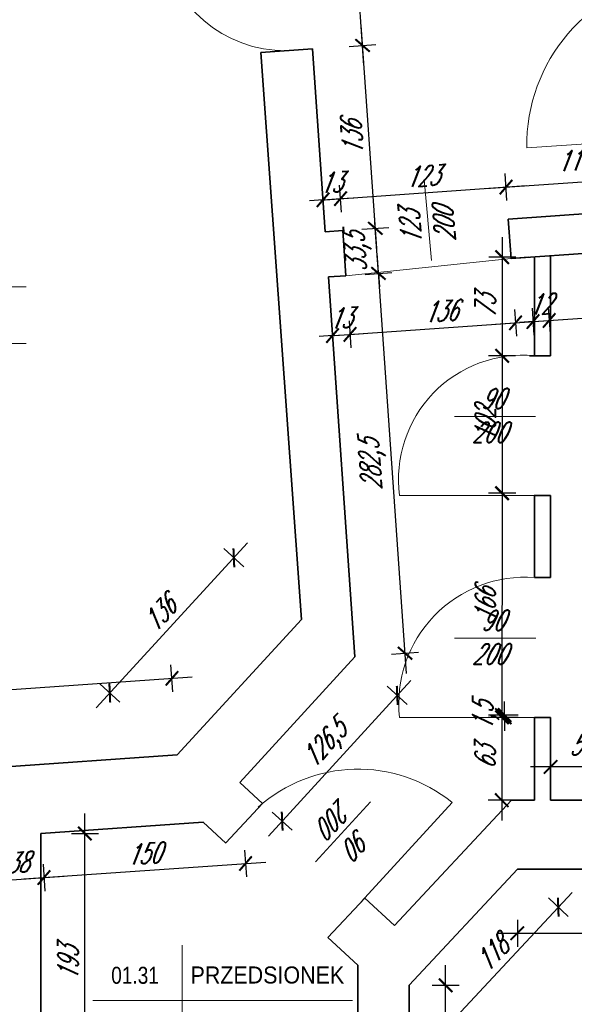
# Model space of a CAD drawing. Header units: millimetres. Extents: x 402 to 79005, y -7782 to 89952.
# Tile 197 of 256: x 22557 to 22968, y 36309 to 37039. Entities that reach past the tile are written whole.
import ezdxf

# ---------------------------------------------------------------- set-up
doc = ezdxf.new("R2010")
doc.units = ezdxf.units.MM
doc.header["$LTSCALE"] = 10
doc.layers.get('0').update_dxf_attribs({"lineweight": 0})
doc.layers.get('Defpoints').update_dxf_attribs({"color": 253})
for name, color, linetype, lineweight in [('01 parter - ściany', 253, 'Continuous', 35), ('03-02_schody', 253, 'Continuous', 5), ('03_drzwi', 253, 'Continuous', 15), ('05-01_wymiary', 253, 'Continuous', 5), ('05-03_opis', 253, 'Continuous', 5)]:
    doc.layers.add(name, color=color, linetype=linetype, lineweight=lineweight)
doc.styles.add('ariel', font='ARIAL.TTF', dxfattribs={"width": 0.8})
doc.styles.add('ariel_wym', font='simplex.shx', dxfattribs={"width": 0.65, "oblique": 25})
doc.dimstyles.new('ariel 50 wnętrze', dxfattribs={"dimtxt": 15, "dimasz": 10, "dimexe": 10, "dimexo": 0, "dimgap": 5, "dimtad": 1, "dimdec": 1, "dimrnd": 0.5, "dimtxsty": 'ariel_wym', "dimblk": 'ARCHTICK', "dimcen": 2.5, "dimdle": 15, "dimazin": 0, "dimtfac": 1, "dimtdec": 1, "dimtix": 1, "dimtmove": 0, "dimatfit": 3, "dimldrblk": 'DOT', "dimfxl": 0, "dimarcsym": 0})

# ---------------------------------------------------------------- blocks, each defined once
blk = doc.blocks.new('_ArchTick')
at = {"color": 0, "linetype": 'ByBlock', "const_width": 0.15}
blk.add_lwpolyline([(-0.5, -0.5), (0.5, 0.5)], dxfattribs=at)
blk = doc.blocks.new('*D274')
at = {"layer": '05-01_wymiary', "color": 0, "lineweight": -2}
for p, q in [((22950.77, 36474.79), (22950.77, 36494.79)), ((23008.24, 36474.79), (23008.24, 36494.79)), ((23023.24, 36484.79), (22935.77, 36484.79))]:
    blk.add_line(p, q, dxfattribs=at)
at = {"layer": 'Defpoints', "color": 0}
for p in [(22950.77, 36484.79), (22950.77, 36460.05), (23008.24, 36460.08)]:
    blk.add_point(p, dxfattribs=at)
at = {"layer": '05-01_wymiary', "color": 0, "lineweight": -2, "xscale": 10, "yscale": 10, "zscale": 10, "rotation": 180}
blk.add_blockref('_ArchTick', (22950.77, 36484.79), dxfattribs=at)
at = {"layer": '05-01_wymiary', "color": 0, "lineweight": -2, "xscale": 10, "yscale": 10, "zscale": 10}
blk.add_blockref('_ArchTick', (23008.24, 36484.79), dxfattribs=at)
at = {"layer": '05-01_wymiary', "color": 0, "insert": (22979.51, 36498.72), "char_height": 15, "attachment_point": 5, "style": 'ariel_wym'}
blk.add_mtext('57,5', dxfattribs=at)
blk = doc.blocks.new('_Dot')
at = {"color": 0, "linetype": 'ByBlock', "lineweight": -2}
blk.add_line((-0.5, 0), (-1, 0), dxfattribs=at)
at = {"color": 0, "linetype": 'ByBlock', "const_width": 0.5}
blk.add_lwpolyline([(-0.25, 0, 1), (0.25, 0, 1)], format="xyb", close=True, dxfattribs=at)
blk = doc.blocks.new('*D423')
at = {"layer": '05-01_wymiary', "color": 0, "lineweight": -2}
for p, q in [((22872.91, 35835.05), (22872.91, 36337.76)), ((22862.91, 36322.76), (22882.91, 36322.76)), ((22862.91, 35850.05), (22882.91, 35850.05))]:
    blk.add_line(p, q, dxfattribs=at)
at = {"layer": 'Defpoints', "color": 0}
for p in [(22845.83, 36322.76), (22872.91, 36322.76), (22845.83, 35850.05)]:
    blk.add_point(p, dxfattribs=at)
at = {"layer": '05-01_wymiary', "color": 0, "lineweight": -2, "xscale": 10, "yscale": 10, "zscale": 10}
for p, rotation in [((22872.91, 36322.76), 90), ((22872.91, 35850.05), 270)]:
    blk.add_blockref('_ArchTick', p, dxfattribs=dict(at, rotation=rotation))
at = {"layer": '05-01_wymiary', "color": 0, "insert": (22858.98, 36086.4), "char_height": 15, "attachment_point": 5, "rotation": 90, "style": 'ariel_wym'}
blk.add_mtext('472,5', dxfattribs=at)
blk = doc.blocks.new('*D424')
at = {"layer": '05-01_wymiary', "color": 0, "lineweight": -2}
for p, q in [((22966.71, 36391.7), (22865.95, 36283.52)), ((22949.17, 36387.54), (22963.8, 36373.9)), ((22868.86, 36301.31), (22883.5, 36287.68))]:
    blk.add_line(p, q, dxfattribs=at)
at = {"layer": 'Defpoints', "color": 0}
for p in [(22926.14, 36408.98), (22845.83, 36322.76), (22876.18, 36294.5)]:
    blk.add_point(p, dxfattribs=at)
at = {"layer": '05-01_wymiary', "color": 0, "lineweight": -2, "xscale": 10, "yscale": 10, "zscale": 10}
for p, rotation in [((22956.48, 36380.72), 47.03550590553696), ((22876.18, 36294.5), 227.035505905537)]:
    blk.add_blockref('_ArchTick', p, dxfattribs=dict(at, rotation=rotation))
at = {"layer": '05-01_wymiary', "color": 0, "insert": (22907.18, 36346.13), "char_height": 15, "attachment_point": 5, "rotation": 47.03551, "style": 'ariel_wym'}
blk.add_mtext('118', dxfattribs=at)
blk = doc.blocks.new('*D425')
at = {"layer": '05-01_wymiary', "color": 0, "lineweight": -2}
for p, q in [((22926.14, 36371.41), (22926.14, 36351.41)), ((23166.83, 36371.41), (23166.83, 36351.41)), ((22911.14, 36361.41), (23181.83, 36361.41))]:
    blk.add_line(p, q, dxfattribs=at)
at = {"layer": 'Defpoints', "color": 0}
for p in [(22926.14, 36408.98), (23166.83, 36408.98), (23166.83, 36361.41)]:
    blk.add_point(p, dxfattribs=at)
at = {"layer": '05-01_wymiary', "color": 0, "lineweight": -2, "xscale": 10, "yscale": 10, "zscale": 10, "rotation": 180}
blk.add_blockref('_ArchTick', (22926.14, 36361.41), dxfattribs=at)
at = {"layer": '05-01_wymiary', "color": 0, "lineweight": -2, "xscale": 10, "yscale": 10, "zscale": 10}
blk.add_blockref('_ArchTick', (23166.83, 36361.41), dxfattribs=at)
at = {"layer": '05-01_wymiary', "color": 0, "insert": (23046.49, 36375.34), "char_height": 15, "attachment_point": 5, "style": 'ariel_wym'}
blk.add_mtext('240,5', dxfattribs=at)
blk = doc.blocks.new('*D431')
at = {"layer": '05-01_wymiary', "color": 0, "lineweight": -2}
for p, q in [((22605.36, 36227.43), (22605.36, 36450.33)), ((22595.36, 36435.33), (22615.36, 36435.33)), ((22595.36, 36242.43), (22615.36, 36242.43))]:
    blk.add_line(p, q, dxfattribs=at)
at = {"layer": 'Defpoints', "color": 0}
for p in [(22572.73, 36435.33), (22605.36, 36435.33), (22572.73, 36242.43)]:
    blk.add_point(p, dxfattribs=at)
at = {"layer": '05-01_wymiary', "color": 0, "lineweight": -2, "xscale": 10, "yscale": 10, "zscale": 10}
for p, rotation in [((22605.36, 36435.33), 90), ((22605.36, 36242.43), 270)]:
    blk.add_blockref('_ArchTick', p, dxfattribs=dict(at, rotation=rotation))
at = {"layer": '05-01_wymiary', "color": 0, "insert": (22592.86, 36338.88), "char_height": 15, "attachment_point": 5, "rotation": 90, "style": 'ariel_wym'}
blk.add_mtext('193', dxfattribs=at)
blk = doc.blocks.new('*D448')
at = {"layer": '05-01_wymiary', "color": 0, "lineweight": -2}
for p, q in [((22670.62, 36540.45), (22669.22, 36560.4)), ((22151.76, 36514.19), (22684.89, 36551.47)), ((22167.42, 36505.26), (22166.03, 36525.22))]:
    blk.add_line(p, q, dxfattribs=at)
at = {"layer": 'Defpoints', "color": 0}
for p in [(22669.92, 36550.43), (22673.89, 36493.69), (22170.69, 36458.5)]:
    blk.add_point(p, dxfattribs=at)
at = {"layer": '05-01_wymiary', "color": 0, "lineweight": -2, "xscale": 10, "yscale": 10, "zscale": 10}
for p, rotation in [((22669.92, 36550.43), 3.99999999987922), ((22166.73, 36515.24), 183.9999999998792)]:
    blk.add_blockref('_ArchTick', p, dxfattribs=dict(at, rotation=rotation))
at = {"layer": '05-01_wymiary', "color": 0, "insert": (22417.35, 36546.73), "char_height": 15, "attachment_point": 5, "rotation": 4, "style": 'ariel_wym'}
blk.add_mtext('504,5', dxfattribs=at)
blk = doc.blocks.new('*D449')
at = {"layer": '05-01_wymiary', "color": 0, "lineweight": -2}
for p, q in [((22613.7, 36528.55), (22726, 36650.97)), ((22723.23, 36633.16), (22708.5, 36646.68)), ((22631.21, 36532.84), (22616.47, 36546.36))]:
    blk.add_line(p, q, dxfattribs=at)
at = {"layer": 'Defpoints', "color": 0}
for p in [(22715.86, 36639.92), (22765.91, 36594), (22673.89, 36493.69)]:
    blk.add_point(p, dxfattribs=at)
at = {"layer": '05-01_wymiary', "color": 0, "lineweight": -2, "xscale": 10, "yscale": 10, "zscale": 10}
for p, rotation in [((22715.86, 36639.92), 47.46773687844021), ((22623.84, 36539.6), 227.4677368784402)]:
    blk.add_blockref('_ArchTick', p, dxfattribs=dict(at, rotation=rotation))
at = {"layer": '05-01_wymiary', "color": 0, "insert": (22660.64, 36598.21), "char_height": 15, "attachment_point": 5, "rotation": 47.46774, "style": 'ariel_wym'}
blk.add_mtext('136', dxfattribs=at)
blk = doc.blocks.new('*D450')
at = {"layer": '05-01_wymiary', "color": 0, "lineweight": -2}
for p, q in [((22843.87, 36554.14), (22822.08, 36865.82)), ((22813.15, 36850.16), (22833.1, 36851.56)), ((22832.85, 36568.41), (22852.8, 36569.8))]:
    blk.add_line(p, q, dxfattribs=at)
at = {"layer": 'Defpoints', "color": 0}
for p in [(22823.12, 36850.86), (22786.01, 36848.26), (22805.71, 36566.51)]:
    blk.add_point(p, dxfattribs=at)
at = {"layer": '05-01_wymiary', "color": 0, "lineweight": -2, "xscale": 10, "yscale": 10, "zscale": 10}
for p, rotation in [((22823.12, 36850.86), 94.00000000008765), ((22842.83, 36569.11), 274.0000000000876)]:
    blk.add_blockref('_ArchTick', p, dxfattribs=dict(at, rotation=rotation))
at = {"layer": '05-01_wymiary', "color": 0, "insert": (22819.08, 36709.01), "char_height": 15, "attachment_point": 5, "rotation": 94, "style": 'ariel_wym'}
blk.add_mtext('282,5', dxfattribs=at)
blk = doc.blocks.new('*D451')
at = {"layer": '05-01_wymiary', "color": 0, "lineweight": -2}
for p, q in [((22820.79, 36884.29), (22820.09, 36894.26)), ((22810.81, 36883.59), (22830.76, 36884.99)), ((22823.12, 36850.86), (22820.79, 36884.29)), ((22813.15, 36850.16), (22833.1, 36851.56)), ((22823.12, 36850.86), (22823.82, 36840.88))]:
    blk.add_line(p, q, dxfattribs=at)
at = {"layer": 'Defpoints', "color": 0}
for p in [(22796.64, 36882.6), (22820.79, 36884.29), (22786.01, 36848.26)]:
    blk.add_point(p, dxfattribs=at)
at = {"layer": '05-01_wymiary', "color": 0, "lineweight": -2, "xscale": 10, "yscale": 10, "zscale": 10}
for p, rotation in [((22820.79, 36884.29), 274.0000000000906), ((22823.12, 36850.86), 94.00000000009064)]:
    blk.add_blockref('_ArchTick', p, dxfattribs=dict(at, rotation=rotation))
at = {"layer": '05-01_wymiary', "color": 0, "insert": (22808.06, 36866.6), "char_height": 15, "attachment_point": 5, "rotation": 94, "style": 'ariel_wym'}
blk.add_mtext('33,5', dxfattribs=at)
blk = doc.blocks.new('*D452')
at = {"layer": '05-01_wymiary', "color": 0, "lineweight": -2}
for p, q in [((22821.83, 36869.32), (22810.25, 37034.92)), ((22801.32, 37019.26), (22821.27, 37020.65)), ((22810.81, 36883.59), (22830.76, 36884.99))]:
    blk.add_line(p, q, dxfattribs=at)
at = {"layer": 'Defpoints', "color": 0}
for p in [(22774.18, 37017.36), (22811.3, 37019.96), (22796.64, 36882.6)]:
    blk.add_point(p, dxfattribs=at)
at = {"layer": '05-01_wymiary', "color": 0, "lineweight": -2, "xscale": 10, "yscale": 10, "zscale": 10}
for p, rotation in [((22811.3, 37019.96), 94.0000000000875), ((22820.79, 36884.29), 274.0000000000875)]:
    blk.add_blockref('_ArchTick', p, dxfattribs=dict(at, rotation=rotation))
at = {"layer": '05-01_wymiary', "color": 0, "insert": (22803.57, 36951.25), "char_height": 15, "attachment_point": 5, "rotation": 94, "style": 'ariel_wym'}
blk.add_mtext('136', dxfattribs=at)
blk = doc.blocks.new('*D453')
at = {"layer": '05-01_wymiary', "color": 0, "lineweight": -2}
for p, q in [((22812.34, 37004.99), (22804.25, 37120.71)), ((22795.32, 37105.05), (22815.28, 37106.44)), ((22801.32, 37019.26), (22821.27, 37020.65))]:
    blk.add_line(p, q, dxfattribs=at)
at = {"layer": 'Defpoints', "color": 0}
for p in [(22805.3, 37105.75), (22768.18, 37103.15), (22774.18, 37017.36)]:
    blk.add_point(p, dxfattribs=at)
at = {"layer": '05-01_wymiary', "color": 0, "lineweight": -2, "xscale": 10, "yscale": 10, "zscale": 10}
for p, rotation in [((22805.3, 37105.75), 94.00000000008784), ((22811.3, 37019.96), 274.0000000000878)]:
    blk.add_blockref('_ArchTick', p, dxfattribs=dict(at, rotation=rotation))
at = {"layer": '05-01_wymiary', "color": 0, "insert": (22795.83, 37061.98), "char_height": 15, "attachment_point": 5, "rotation": 94, "style": 'ariel_wym'}
blk.add_mtext('86', dxfattribs=at)
blk = doc.blocks.new('*D546')
at = {"layer": '05-01_wymiary', "color": 0, "lineweight": -2}
for p, q in [((22782.71, 36895.42), (22781.31, 36915.37)), ((22795.68, 36896.33), (22794.28, 36916.28)), ((22794.98, 36906.3), (22804.95, 36907)), ((22782.01, 36905.4), (22772.03, 36904.7)), ((22782.01, 36905.4), (22794.98, 36906.3))]:
    blk.add_line(p, q, dxfattribs=at)
at = {"layer": 'Defpoints', "color": 0}
for p in [(22794.98, 36906.3), (22783.67, 36881.69), (22796.64, 36882.6)]:
    blk.add_point(p, dxfattribs=at)
at = {"layer": '05-01_wymiary', "color": 0, "lineweight": -2, "xscale": 10, "yscale": 10, "zscale": 10}
for p, rotation in [((22782.01, 36905.4), 3.999999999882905), ((22794.98, 36906.3), 183.9999999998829)]:
    blk.add_blockref('_ArchTick', p, dxfattribs=dict(at, rotation=rotation))
at = {"layer": '05-01_wymiary', "color": 0, "insert": (22787.62, 36918.32), "char_height": 15, "attachment_point": 5, "rotation": 4, "style": 'ariel_wym'}
blk.add_mtext('13', dxfattribs=at)
blk = doc.blocks.new('*D547')
at = {"layer": '05-01_wymiary', "color": 0, "lineweight": -2}
for p, q in [((22918.46, 36904.91), (22917.06, 36924.87)), ((22780.02, 36905.26), (22932.73, 36915.94)), ((22795.68, 36896.33), (22794.28, 36916.28))]:
    blk.add_line(p, q, dxfattribs=at)
at = {"layer": 'Defpoints', "color": 0}
for p in [(22917.76, 36914.89), (22919.42, 36891.18), (22796.64, 36882.6)]:
    blk.add_point(p, dxfattribs=at)
at = {"layer": '05-01_wymiary', "color": 0, "lineweight": -2, "xscale": 10, "yscale": 10, "zscale": 10}
for p, rotation in [((22917.76, 36914.89), 3.99999999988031), ((22794.98, 36906.3), 183.9999999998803)]:
    blk.add_blockref('_ArchTick', p, dxfattribs=dict(at, rotation=rotation))
at = {"layer": '05-01_wymiary', "color": 0, "insert": (22855.5, 36923.07), "char_height": 15, "attachment_point": 5, "rotation": 4, "style": 'ariel_wym'}
blk.add_mtext('123', dxfattribs=at)
blk = doc.blocks.new('*D548')
at = {"layer": '05-01_wymiary', "color": 0, "lineweight": -2}
for p, q in [((23033.91, 36912.99), (23032.51, 36932.94)), ((22902.8, 36913.84), (23048.17, 36924.01)), ((22918.46, 36904.91), (22917.06, 36924.87))]:
    blk.add_line(p, q, dxfattribs=at)
at = {"layer": 'Defpoints', "color": 0}
for p in [(23033.21, 36922.96), (23034.87, 36899.26), (22919.42, 36891.18)]:
    blk.add_point(p, dxfattribs=at)
at = {"layer": '05-01_wymiary', "color": 0, "lineweight": -2, "xscale": 10, "yscale": 10, "zscale": 10}
for p, rotation in [((23033.21, 36922.96), 3.999999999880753), ((22917.76, 36914.89), 183.9999999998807)]:
    blk.add_blockref('_ArchTick', p, dxfattribs=dict(at, rotation=rotation))
at = {"layer": '05-01_wymiary', "color": 0, "insert": (22974.52, 36932.82), "char_height": 15, "attachment_point": 5, "rotation": 4, "style": 'ariel_wym'}
blk.add_mtext('115,5', dxfattribs=at)
blk = doc.blocks.new('*D562')
at = {"layer": '05-01_wymiary', "color": 0, "lineweight": -2}
for p, q in [((22788.35, 36814.68), (22789.75, 36794.73)), ((22801.32, 36815.59), (22802.72, 36795.63)), ((22789.05, 36804.7), (22779.08, 36804.01)), ((22789.05, 36804.7), (22802.02, 36805.61)), ((22802.02, 36805.61), (22812, 36806.31))]:
    blk.add_line(p, q, dxfattribs=at)
at = {"layer": 'Defpoints', "color": 0}
for p in [(22798.97, 36849.17), (22786.01, 36848.26), (22802.02, 36805.61)]:
    blk.add_point(p, dxfattribs=at)
at = {"layer": '05-01_wymiary', "color": 0, "lineweight": -2, "xscale": 10, "yscale": 10, "zscale": 10}
for p, rotation in [((22789.05, 36804.7), 3.999999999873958), ((22802.02, 36805.61), 183.9999999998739)]:
    blk.add_blockref('_ArchTick', p, dxfattribs=dict(at, rotation=rotation))
at = {"layer": '05-01_wymiary', "color": 0, "insert": (22794.66, 36817.63), "char_height": 15, "attachment_point": 5, "rotation": 4, "style": 'ariel_wym'}
blk.add_mtext('13', dxfattribs=at)
blk = doc.blocks.new('*D563')
at = {"layer": '05-01_wymiary', "color": 0, "lineweight": -2}
for p, q in [((22937.07, 36825.08), (22938.47, 36805.13)), ((22787.06, 36804.56), (22952.74, 36816.15)), ((22801.32, 36815.59), (22802.72, 36795.63))]:
    blk.add_line(p, q, dxfattribs=at)
at = {"layer": 'Defpoints', "color": 0}
for p in [(22934.43, 36862.83), (22798.97, 36849.17), (22937.77, 36815.1)]:
    blk.add_point(p, dxfattribs=at)
at = {"layer": '05-01_wymiary', "color": 0, "lineweight": -2, "xscale": 10, "yscale": 10, "zscale": 10}
for p, rotation in [((22937.77, 36815.1), 3.999999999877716), ((22802.02, 36805.61), 183.9999999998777)]:
    blk.add_blockref('_ArchTick', p, dxfattribs=dict(at, rotation=rotation))
at = {"layer": '05-01_wymiary', "color": 0, "insert": (22869.02, 36822.83), "char_height": 15, "attachment_point": 5, "rotation": 4, "style": 'ariel_wym'}
blk.add_mtext('136', dxfattribs=at)
blk = doc.blocks.new('*D564')
at = {"layer": '05-01_wymiary', "color": 0, "lineweight": -2}
for p, q in [((22937.07, 36825.08), (22938.47, 36805.13)), ((22949.07, 36825.92), (22950.46, 36805.97)), ((22937.77, 36815.1), (22927.8, 36814.4)), ((22937.77, 36815.1), (22949.76, 36815.94)), ((22949.76, 36815.94), (22959.74, 36816.64))]:
    blk.add_line(p, q, dxfattribs=at)
at = {"layer": 'Defpoints', "color": 0}
for p in [(22946.43, 36863.67), (22934.43, 36862.83), (22949.76, 36815.94)]:
    blk.add_point(p, dxfattribs=at)
at = {"layer": '05-01_wymiary', "color": 0, "lineweight": -2, "xscale": 10, "yscale": 10, "zscale": 10}
for p, rotation in [((22937.77, 36815.1), 3.999999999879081), ((22949.76, 36815.94), 183.9999999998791)]:
    blk.add_blockref('_ArchTick', p, dxfattribs=dict(at, rotation=rotation))
at = {"layer": '05-01_wymiary', "color": 0, "insert": (22942.9, 36827.99), "char_height": 15, "attachment_point": 5, "rotation": 4, "style": 'ariel_wym'}
blk.add_mtext('12', dxfattribs=at)
blk = doc.blocks.new('*D565')
at = {"layer": '05-01_wymiary', "color": 0, "lineweight": -2}
for p, q in [((23043.63, 36832.53), (23045.02, 36812.58)), ((22909.84, 36813.15), (23059.29, 36823.6)), ((22924.11, 36824.17), (22925.5, 36804.22))]:
    blk.add_line(p, q, dxfattribs=at)
at = {"layer": 'Defpoints', "color": 0}
for p in [(23040.99, 36870.28), (22921.47, 36861.92), (23044.32, 36822.55)]:
    blk.add_point(p, dxfattribs=at)
at = {"layer": '05-01_wymiary', "color": 0, "lineweight": -2, "xscale": 10, "yscale": 10, "zscale": 10}
for p, rotation in [((23044.32, 36822.55), 3.99999999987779), ((22924.8, 36814.2), 183.9999999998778)]:
    blk.add_blockref('_ArchTick', p, dxfattribs=dict(at, rotation=rotation))
at = {"layer": '05-01_wymiary', "color": 0, "insert": (22983.69, 36830.84), "char_height": 15, "attachment_point": 5, "rotation": 4, "style": 'ariel_wym'}
blk.add_mtext('120', dxfattribs=at)
blk = doc.blocks.new('*D567')
at = {"layer": '05-01_wymiary', "color": 0, "lineweight": -2}
for p, q in [((22914.93, 36877.85), (22914.85, 36774.75)), ((22924.92, 36862.84), (22904.92, 36862.86)), ((22924.86, 36789.74), (22904.86, 36789.76))]:
    blk.add_line(p, q, dxfattribs=at)
at = {"layer": 'Defpoints', "color": 0}
for p in [(22934.43, 36862.83), (22914.86, 36789.75), (22934.37, 36789.73)]:
    blk.add_point(p, dxfattribs=at)
at = {"layer": '05-01_wymiary', "color": 0, "lineweight": -2, "xscale": 10, "yscale": 10, "zscale": 10}
for p, rotation in [((22914.92, 36862.85), 89.95185898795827), ((22914.86, 36789.75), 269.9518589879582)]:
    blk.add_blockref('_ArchTick', p, dxfattribs=dict(at, rotation=rotation))
at = {"layer": '05-01_wymiary', "color": 0, "insert": (22902.39, 36826.31), "char_height": 15, "attachment_point": 5, "rotation": 89.95186, "style": 'ariel_wym'}
blk.add_mtext('73', dxfattribs=at)
blk = doc.blocks.new('*D568')
at = {"layer": '05-01_wymiary', "color": 0, "lineweight": -2}
for p, q in [((22914.87, 36804.75), (22914.76, 36672.75)), ((22924.86, 36789.74), (22904.86, 36789.76)), ((22924.77, 36687.74), (22904.77, 36687.76))]:
    blk.add_line(p, q, dxfattribs=at)
at = {"layer": 'Defpoints', "color": 0}
for p in [(22934.37, 36789.73), (22914.77, 36687.75), (22936.32, 36687.73)]:
    blk.add_point(p, dxfattribs=at)
at = {"layer": '05-01_wymiary', "color": 0, "lineweight": -2, "xscale": 10, "yscale": 10, "zscale": 10}
for p, rotation in [((22914.86, 36789.75), 89.95185898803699), ((22914.77, 36687.75), 269.951858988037)]:
    blk.add_blockref('_ArchTick', p, dxfattribs=dict(at, rotation=rotation))
at = {"layer": '05-01_wymiary', "color": 0, "insert": (22902.32, 36738.76), "char_height": 15, "attachment_point": 5, "rotation": 89.95186, "style": 'ariel_wym'}
blk.add_mtext('102', dxfattribs=at)
blk = doc.blocks.new('*D569')
at = {"layer": '05-01_wymiary', "color": 0, "lineweight": -2}
for p, q in [((22914.91, 36702.75), (22914.74, 36506.55)), ((22924.9, 36687.74), (22904.9, 36687.76)), ((22924.76, 36521.54), (22904.76, 36521.56))]:
    blk.add_line(p, q, dxfattribs=at)
at = {"layer": 'Defpoints', "color": 0}
for p in [(22936.32, 36687.73), (22914.76, 36521.55), (22938.77, 36521.53)]:
    blk.add_point(p, dxfattribs=at)
at = {"layer": '05-01_wymiary', "color": 0, "lineweight": -2, "xscale": 10, "yscale": 10, "zscale": 10}
for p, rotation in [((22914.9, 36687.75), 89.95185898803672), ((22914.76, 36521.55), 269.9518589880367)]:
    blk.add_blockref('_ArchTick', p, dxfattribs=dict(at, rotation=rotation))
at = {"layer": '05-01_wymiary', "color": 0, "insert": (22902.33, 36604.66), "char_height": 15, "attachment_point": 5, "rotation": 89.95186, "style": 'ariel_wym'}
blk.add_mtext('166', dxfattribs=at)
blk = doc.blocks.new('*D570')
at = {"layer": '05-01_wymiary', "color": 0, "lineweight": -2}
for p, q in [((22916.67, 36523.26), (22916.68, 36533.26)), ((22926.67, 36523.25), (22906.67, 36523.27)), ((22926.67, 36521.54), (22906.67, 36521.56)), ((22916.67, 36521.55), (22916.66, 36511.55)), ((22916.67, 36521.55), (22916.67, 36523.26))]:
    blk.add_line(p, q, dxfattribs=at)
at = {"layer": 'Defpoints', "color": 0}
for p in [(22916.67, 36523.26), (22938.09, 36523.24), (22938.77, 36521.53)]:
    blk.add_point(p, dxfattribs=at)
at = {"layer": '05-01_wymiary', "color": 0, "lineweight": -2, "xscale": 10, "yscale": 10, "zscale": 10}
for p, rotation in [((22916.67, 36523.26), 269.951858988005), ((22916.67, 36521.55), 89.95185898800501)]:
    blk.add_blockref('_ArchTick', p, dxfattribs=dict(at, rotation=rotation))
at = {"layer": '05-01_wymiary', "color": 0, "insert": (22902.74, 36522.42), "char_height": 15, "attachment_point": 5, "rotation": 89.95186, "style": 'ariel_wym'}
blk.add_mtext('1,5', dxfattribs=at)
blk = doc.blocks.new('*D571')
at = {"layer": '05-01_wymiary', "color": 0, "lineweight": -2}
for p, q in [((22914.65, 36538.26), (22914.57, 36445.07)), ((22924.64, 36523.25), (22904.64, 36523.27)), ((22924.58, 36460.06), (22904.58, 36460.08))]:
    blk.add_line(p, q, dxfattribs=at)
at = {"layer": 'Defpoints', "color": 0}
for p in [(22938.09, 36523.24), (22914.58, 36460.07), (22938.77, 36460.05)]:
    blk.add_point(p, dxfattribs=at)
at = {"layer": '05-01_wymiary', "color": 0, "lineweight": -2, "xscale": 10, "yscale": 10, "zscale": 10}
for p, rotation in [((22914.64, 36523.26), 89.9518589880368), ((22914.58, 36460.07), 269.9518589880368)]:
    blk.add_blockref('_ArchTick', p, dxfattribs=dict(at, rotation=rotation))
at = {"layer": '05-01_wymiary', "color": 0, "insert": (22902.11, 36491.68), "char_height": 15, "attachment_point": 5, "rotation": 89.95186, "style": 'ariel_wym'}
blk.add_mtext('63', dxfattribs=at)
blk = doc.blocks.new('*D572')
at = {"layer": '05-01_wymiary', "color": 0, "lineweight": -2}
for p, q in [((22741.59, 36433.47), (22847.17, 36548.91)), ((22829.67, 36544.59), (22844.43, 36531.09)), ((22744.33, 36451.29), (22759.09, 36437.79))]:
    blk.add_line(p, q, dxfattribs=at)
at = {"layer": 'Defpoints', "color": 0}
for p in [(22805.71, 36566.51), (22837.05, 36537.84), (22720.37, 36473.21)]:
    blk.add_point(p, dxfattribs=at)
at = {"layer": '05-01_wymiary', "color": 0, "lineweight": -2, "xscale": 10, "yscale": 10, "zscale": 10}
for p, rotation in [((22837.05, 36537.84), 47.55123178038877), ((22751.71, 36444.54), 227.5512317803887)]:
    blk.add_blockref('_ArchTick', p, dxfattribs=dict(at, rotation=rotation))
at = {"layer": '05-01_wymiary', "color": 0, "insert": (22784.1, 36500.59), "char_height": 15, "attachment_point": 5, "rotation": 47.55123, "style": 'ariel_wym'}
blk.add_mtext('126,5', dxfattribs=at)
blk = doc.blocks.new('*D574')
at = {"layer": '05-01_wymiary', "color": 0, "lineweight": -2}
for p, q in [((22574.32, 36412.65), (22575.72, 36392.7)), ((22522.05, 36398.97), (22589.98, 36403.72)), ((22536.32, 36410), (22537.71, 36390.05))]:
    blk.add_line(p, q, dxfattribs=at)
at = {"layer": 'Defpoints', "color": 0}
for p in [(22534.73, 36432.63), (22572.73, 36435.33), (22575.02, 36402.68)]:
    blk.add_point(p, dxfattribs=at)
at = {"layer": '05-01_wymiary', "color": 0, "lineweight": -2, "xscale": 10, "yscale": 10, "zscale": 10}
for p, rotation in [((22537.02, 36400.02), 183.9999999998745), ((22575.02, 36402.68), 3.999999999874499)]:
    blk.add_blockref('_ArchTick', p, dxfattribs=dict(at, rotation=rotation))
at = {"layer": '05-01_wymiary', "color": 0, "insert": (22555.14, 36413.82), "char_height": 15, "attachment_point": 5, "rotation": 4, "style": 'ariel_wym'}
blk.add_mtext('38', dxfattribs=at)
blk = doc.blocks.new('*D575')
at = {"layer": '05-01_wymiary', "color": 0, "lineweight": -2}
for p, q in [((22723.87, 36423.11), (22725.26, 36403.16)), ((22560.05, 36401.63), (22739.53, 36414.18)), ((22574.32, 36412.65), (22575.72, 36392.7))]:
    blk.add_line(p, q, dxfattribs=at)
at = {"layer": 'Defpoints', "color": 0}
for p in [(22720.37, 36473.21), (22572.73, 36435.33), (22724.57, 36413.14)]:
    blk.add_point(p, dxfattribs=at)
at = {"layer": '05-01_wymiary', "color": 0, "lineweight": -2, "xscale": 10, "yscale": 10, "zscale": 10}
for p, rotation in [((22724.57, 36413.14), 3.999999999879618), ((22575.02, 36402.68), 183.9999999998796)]:
    blk.add_blockref('_ArchTick', p, dxfattribs=dict(at, rotation=rotation))
at = {"layer": '05-01_wymiary', "color": 0, "insert": (22648.92, 36420.38), "char_height": 15, "attachment_point": 5, "rotation": 4, "style": 'ariel_wym'}
blk.add_mtext('150', dxfattribs=at)

msp = doc.modelspace()

# ---------------------------------------------------------------- linework, layer by layer
at = {"layer": '01 parter - ściany'}
for p, q in [((22774.181, 37017.361), (22735.846, 37014.68)), ((22783.668, 36881.692), (22774.181, 37017.361)), ((22765.915, 36594.003), (22735.846, 37014.68)), ((23034.914, 36899.261), (22919.42, 36891.185)), ((22919.42, 36891.185), (22921.466, 36861.924)), ((22783.668, 36881.692), (22796.636, 36882.599)), ((22796.636, 36882.599), (22798.974, 36849.171)), ((23040.985, 36870.282), (22921.466, 36861.924)), ((22938.773, 36789.731), (22938.773, 36863.135)), ((22950.773, 36789.731), (22950.773, 36863.974)), ((22921.466, 36861.924), (22934.434, 36862.831)), ((22798.974, 36849.171), (22786.005, 36848.264)), ((22805.707, 36566.51), (22786.005, 36848.264)), ((22935.222, 36789.727), (22947.221, 36789.741)), ((22938.582, 36789.731), (22950.773, 36789.731)), ((22938.582, 36686.019), (22950.773, 36686.019)), ((22938.773, 36625.244), (22938.773, 36686.019)), ((22950.773, 36625.244), (22950.773, 36686.019)), ((22938.773, 36625.244), (22950.773, 36625.244)), ((22673.889, 36493.688), (22765.915, 36594.003)), ((22720.366, 36473.209), (22805.707, 36566.51)), ((22938.773, 36460.047), (22938.773, 36521.531)), ((22938.773, 36521.531), (22950.773, 36521.531)), ((22950.773, 36460.047), (22950.773, 36521.531)), ((22170.568, 36458.493), (22673.889, 36493.688)), ((22720.366, 36473.209), (22737.146, 36457.673)), ((22709.885, 36428.402), (22737.146, 36457.673)), ((22835.01, 36367.062), (22921.773, 36460.047)), ((22938.773, 36460.047), (22921.773, 36460.047)), ((23008.242, 36460.047), (22950.773, 36460.047)), ((22572.735, 36435.326), (22693.191, 36443.858)), ((22693.191, 36443.858), (22709.971, 36428.322)), ((22572.735, 36242.434), (22572.735, 36435.326)), ((22845.835, 36322.756), (22926.14, 36408.98)), ((23008.242, 36409.013), (22926.14, 36408.98)), ((22785.692, 36358.213), (22812.954, 36387.484)), ((22812.954, 36387.484), (22835.01, 36367.062)), ((22785.692, 36358.213), (22807.835, 36337.711)), ((22807.835, 36135.834), (22807.835, 36337.711)), ((22845.835, 35850.047), (22845.835, 36322.756))]:
    msp.add_line(p, q, dxfattribs=at)
at = {"layer": '03-02_schody'}
msp.add_line((22798.974, 36849.171), (22921.466, 36861.924), dxfattribs=at)
at = {"layer": '03_drzwi'}
for p, q in [((22933.159, 36943.976), (23052.876, 36952.21)), ((22862.382, 36860.466), (22856.963, 36920.412)), ((22879.412, 36744.728), (22939.602, 36744.728)), ((22838.773, 36686.019), (22938.773, 36686.019)), ((22879.603, 36580.24), (22939.793, 36580.24)), ((22838.773, 36521.531), (22938.773, 36521.531)), ((22817.117, 36458.768), (22776.427, 36414.414)), ((22877.881, 36458.433), (22810.281, 36384.743))]:
    msp.add_line(p, q, dxfattribs=at)
for centre, radius, start, end in [((22754.101, 37109.084), 93.067, 188.25174, 270.561964), ((23060.918, 36945.739), 127.772, 98.445278, 180.790425), ((22930.013, 36698.11), 92.039, 84.539029, 187.549127), ((22931.92, 36531.785), 93.71, 85.806225, 186.28193), ((22807.98, 36371.656), 111.429, 51.147837, 131.699481)]:
    msp.add_arc(centre, radius, start, end, dxfattribs=at)
at = {"layer": '05-03_opis'}
for p, q in [((22312.236, 36840.81), (22561.873, 36840.81)), ((22312.236, 36798.793), (22561.873, 36798.793)), ((22677.596, 36352.484), (22677.596, 36248.777)), ((22611.332, 36311.474), (22803.836, 36311.474))]:
    msp.add_line(p, q, dxfattribs=at)

# ---------------------------------------------------------------- texts
at = {"layer": '03_drzwi', "char_height": 15, "width": 160.5905, "attachment_point": 1, "style": 'ariel_wym'}
for s, insert, rotation in [('123\\P200', (22840.479, 36871.614), 95), (' 90\\P200', (22823.613, 36435.066), 227.467737)]:
    msp.add_mtext(s, dxfattribs=dict(at, insert=insert, rotation=rotation))
for insert in [(22892.486, 36765.537), (22892.677, 36601.05)]:
    msp.add_mtext(' 90\\P200', dxfattribs=dict(at, insert=insert))
at = {"layer": '05-03_opis', "char_height": 12.64864, "style": 'ariel'}
for s, insert, width, attachment_point in [('{\\fArial|b0|i0|c238|p34;01.31}', (22642.595, 36330.114), 58.81284, 5), ('\\W0.9;{\\fArial|b0|i0|c238|p34;PRZEDSIONEK}', (22683.73, 36330.331), 192.58425, 4)]:
    msp.add_mtext(s, dxfattribs=dict(at, insert=insert, width=width, attachment_point=attachment_point))

# ---------------------------------------------------------------- dimensions: what is measured, and where the dimension line sits
at = {"layer": '05-01_wymiary'}
for base, p1, p2, angle, picture, middle in [((22805.3, 37105.747), (22774.181, 37017.361), (22768.182, 37103.151), 94, '*D453', (22795.83, 37061.98)), ((22811.299, 37019.956), (22796.636, 36882.599), (22774.181, 37017.361), 94, '*D452', (22803.573, 36951.25)), ((23033.211, 36922.962), (22919.42, 36891.185), (23034.869, 36899.258), 4, '*D548', (22974.515, 36932.821)), ((22917.762, 36914.889), (22796.636, 36882.599), (22919.42, 36891.185), 4, '*D547', (22855.498, 36923.066)), ((22820.786, 36884.288), (22786.005, 36848.264), (22796.636, 36882.599), 94, '*D451', (22808.06, 36866.602)), ((23044.323, 36822.553), (22921.466, 36861.924), (23040.985, 36870.282), 4, '*D565', (22983.691, 36830.844)), ((22949.763, 36815.941), (22934.434, 36862.831), (22946.425, 36863.67), 4, '*D564', (22942.895, 36827.991)), ((22937.772, 36815.102), (22798.974, 36849.171), (22934.434, 36862.831), 4, '*D563', (22869.024, 36822.825)), ((22914.773, 36687.751), (22934.373, 36789.734), (22936.32, 36687.733), 89.951859, '*D568', (22902.316, 36738.762)), ((22914.757, 36521.552), (22936.32, 36687.733), (22938.773, 36521.531), 89.951859, '*D569', (22902.327, 36604.662)), ((22914.582, 36460.067), (22938.092, 36523.243), (22938.773, 36460.047), 89.951859, '*D571', (22902.109, 36491.675)), ((22916.668, 36523.261), (22938.773, 36521.531), (22938.092, 36523.243), 89.951859, '*D570', (22902.739, 36522.417)), ((22724.567, 36413.136), (22572.735, 36435.326), (22720.366, 36473.209), 4, '*D575', (22648.92, 36420.377)), ((22605.356, 36435.326), (22572.735, 36242.434), (22572.735, 36435.326), 90, '*D431', (22592.856, 36338.88)), ((22575.018, 36402.678), (22534.735, 36432.635), (22572.735, 36435.326), 4, '*D574', (22555.144, 36413.819))]:
    dim = msp.add_linear_dim(base=base, p1=p1, p2=p2, angle=angle, dimstyle='ariel 50 wnętrze', override={"dimtmove": 1}, dxfattribs=at)
    dim.commit()
    dim.dimension.update_dxf_attribs({"geometry": picture, "text_midpoint": middle})
for base, p1, p2, angle, picture, middle in [((22794.978, 36906.304), (22783.668, 36881.692), (22796.636, 36882.599), 4, '*D546', (22787.622, 36918.32)), ((22823.123, 36850.86), (22805.707, 36566.51), (22786.005, 36848.264), 94, '*D450', (22819.079, 36709.011)), ((22802.02, 36805.61), (22786.005, 36848.264), (22798.974, 36849.171), 4, '*D562', (22794.664, 36817.626)), ((22669.922, 36550.427), (22170.695, 36458.501), (22673.889, 36493.688), 4, '*D448', (22417.353, 36546.728)), ((22872.913, 36322.756), (22845.835, 35850.047), (22845.835, 36322.756), 90, '*D423', (22858.984, 36086.401))]:
    dim = msp.add_linear_dim(base=base, p1=p1, p2=p2, angle=angle, dimstyle='ariel 50 wnętrze', dxfattribs=at)
    dim.commit()
    dim.dimension.update_dxf_attribs({"geometry": picture, "text_midpoint": middle})
for p1, p2, distance, picture, middle in [((22934.434, 36862.831), (22934.373, 36789.734), -19.514, '*D567', (22902.39, 36826.31)), ((22673.889, 36493.688), (22765.915, 36594.003), 67.92, '*D449', (22660.641, 36598.21)), ((22720.366, 36473.209), (22805.707, 36566.51), -42.477, '*D572', (22784.102, 36500.591)), ((22926.14, 36408.98), (22845.835, 36322.756), 41.465, '*D424', (22907.183, 36346.127))]:
    dim = msp.add_aligned_dim(p1=p1, p2=p2, distance=distance, dimstyle='ariel 50 wnętrze', dxfattribs=at)
    dim.commit()
    dim.dimension.update_dxf_attribs({"geometry": picture, "text_midpoint": middle})
dim = msp.add_linear_dim(base=(22950.773, 36484.792), p1=(23008.242, 36460.08), p2=(22950.773, 36460.047), dimstyle='ariel 50 wnętrze', override={"dimtmove": 1}, dxfattribs=at)
dim.commit()
dim.dimension.update_dxf_attribs({"geometry": '*D274', "text_midpoint": (22979.507, 36498.72)})
dim = msp.add_linear_dim(base=(23166.835, 36361.41), p1=(22926.14, 36408.98), p2=(23166.835, 36408.98), dimstyle='ariel 50 wnętrze', dxfattribs=at)
dim.commit()
dim.dimension.update_dxf_attribs({"geometry": '*D425', "text_midpoint": (23046.487, 36375.339)})

doc.saveas('drawing.dxf')
